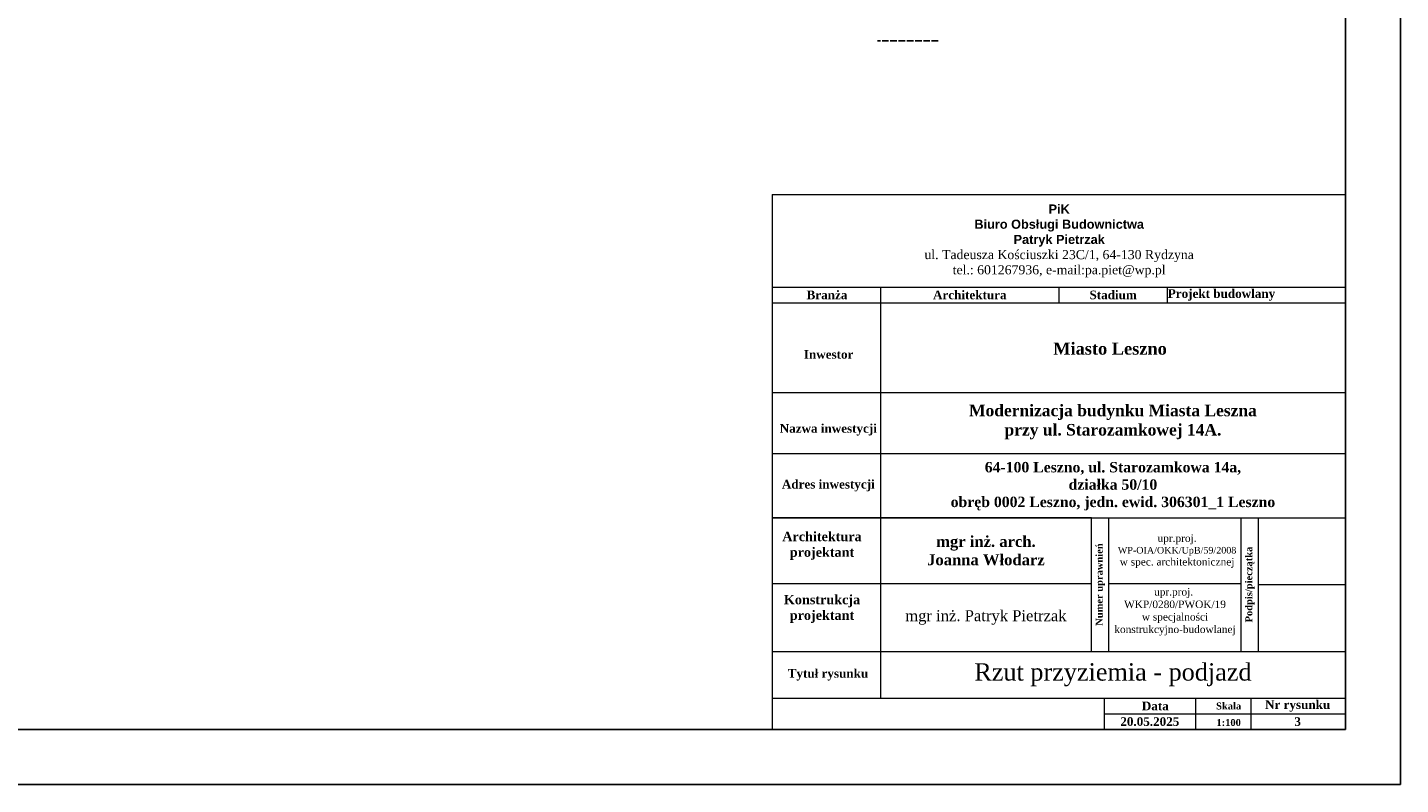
# Model space of a CAD drawing. Header units: centimetres. Extents: x 26734 to 37487, y -41160 to -26520.
# Tile 17 of 23: x 30541 to 33034, y -33961 to -32587. Entities that reach past the tile are written whole.
import ezdxf

# ---------------------------------------------------------------- set-up
doc = ezdxf.new("R2010")
doc.units = ezdxf.units.CM
doc.linetypes.add('ACAD_ISO02W100', pattern=[15, 12, -3])
doc.layers.add('IE_opis', color=7, linetype='Continuous')
doc.layers.add('Widokowa', color=94, linetype='Continuous')
doc.layers.add('ramka', color=7, linetype='Continuous', lineweight=30)

msp = doc.modelspace()

# ---------------------------------------------------------------- linework, layer by layer
at = {"layer": 'Widokowa', "color": 7}
for p, q in [((33033.579, -33961.201), (33033.579, -30991.201)), ((32933.579, -31091.201), (32933.579, -33861.201)), ((32933.579, -33861.201), (27083.579, -33861.201)), ((26733.579, -33961.201), (33033.579, -33961.201))]:
    msp.add_line(p, q, dxfattribs=at)
at = {"layer": 'Widokowa', "linetype": 'ACAD_ISO02W100'}
msp.add_line((32194.261, -32610.782), (32083.761, -32610.782), dxfattribs=at)
at = {"layer": 'Widokowa', "color": 7, "lineweight": 13}
for p, q in [((31892.866, -32890.158), (32933.579, -32890.158)), ((31892.866, -32890.158), (31892.866, -33861.201)), ((32933.579, -32890.158), (32933.579, -33861.201)), ((31894.079, -33058.298), (32933.579, -33058.298)), ((32089.292, -33058.298), (32089.292, -33804.501)), ((32413.348, -33058.298), (32413.366, -33086.648)), ((32610.056, -33058.298), (32610.056, -33086.648)), ((31894.079, -33086.648), (32933.579, -33086.648)), ((31894.079, -33249.337), (32933.579, -33249.337)), ((31894.079, -33360.346), (32933.579, -33360.346)), ((32472.318, -33476.897), (31892.866, -33476.897)), ((31894.079, -33476.897), (32933.579, -33476.897)), ((32472.318, -33719.451), (32472.318, -33476.897)), ((32503.818, -33719.451), (32503.818, -33476.897)), ((32744.451, -33719.451), (32744.451, -33476.897)), ((32775.951, -33719.451), (32775.951, -33476.897)), ((31892.866, -33596.433), (32472.318, -33596.433)), ((32503.818, -33596.433), (32744.451, -33596.433)), ((32775.951, -33598.174), (32933.579, -33598.174)), ((31892.866, -33719.451), (32933.579, -33719.451)), ((31892.866, -33719.451), (32472.318, -33719.451)), ((32503.818, -33719.451), (32744.451, -33719.451)), ((31892.866, -33804.501), (32933.579, -33804.501)), ((32495.288, -33804.501), (32495.288, -33861.201)), ((32661.505, -33804.501), (32661.505, -33861.201)), ((32761.607, -33804.501), (32761.607, -33861.201)), ((32495.288, -33832.851), (32933.579, -33832.851)), ((31892.866, -33861.201), (32933.579, -33861.201))]:
    msp.add_line(p, q, dxfattribs=at)

# ---------------------------------------------------------------- texts
at = {"layer": 'IE_opis', "color": 7, "ltscale": 0.5}
for s, insert, char_height, width, attachment_point in [('\\pxqc,t4;{\\fArial|b1|i0|c238|p34;\\H1.1667x;PiK \\P\\pxqc,t4;Biuro Obsługi Budownictwa\\P\\pxqc,t4;Patryk Pietrzak\\P\\pxqc,t4;\\fTimes New Roman|b0|i0|c238|p18;ul. Tadeusza Kościuszki 23C/1, 64-130 Rydzyna\\P\\pxqc,t4;tel.: 601267936, e-mail:pa.piet@wp.pl\\P\\pxqc,t4;}', (31894.079, -32974.228), 14.175, 1039.5, 4), ('{\\fTimes New Roman|b1|i0|c238|p18;mgr inż. arch. \\PJoanna Włodarz}', (32280.805, -33536.665), 19.95, 383.02609, 5), ('\\A1;\\pxl0.5556;{\\fTimes New Roman|b0|i0|c238|p18;upr.proj.\\P\\H0.8889x;WP-OIA/OKK/UpB/59/2008\\P\\A0;\\H1.125x;w spec. architektonicznej\\A1;  }', (32624.134, -33537.535), 13.608, 240.63344, 5), ('{\\fTimes New Roman|b0|i0|c238|p18;\\C256;upr.proj.  WKP/0280/PWOK/19 \\Pw specjalności konstrukcyjno-budowlanej\\P\\pxl0.5556;\\A1;\\C7;  }', (32624.134, -33658.937), 13.608, 240.63344, 5), ('{\\fTimes New Roman|b0|i0|c238|p18;\\C256;mgr inż. Patryk Pietrzak}', (32280.805, -33657.942), 19.95, 383.02609, 5)]:
    msp.add_mtext(s, dxfattribs=dict(at, insert=insert, char_height=char_height, width=width, attachment_point=attachment_point))
at = {"layer": 'ramka', "color": 7, "attachment_point": 5}
for s, insert, char_height, width in [('{\\fTimes New Roman|b1|i0|c238|p18;Branża}', (31992.292, -33072.473), 15.75, 196.4257), ('\\pxt4;{\\fTimes New Roman|b1|i0|c238|p18;Architektura}', (32251.56, -33072.473), 15.75, 324.53788), ('{\\fTimes New Roman|b1|i0|c238|p18;Stadium}', (32511.846, -33072.473), 15.75, 196.4197), ('{\\fTimes New Roman|b1|i0|c238|p18;Projekt budowlany}', (32708.536, -33072.473), 15.75, 196.4197), ('{\\fTimes New Roman|b1|i0|c238|p18; Tytuł rysunku}', (31991.079, -33761.976), 15.75, 196.4257), ('{\\fTimes New Roman|b1|i0|c238|p18;Data}', (32588.341, -33818.676), 15.75, 186.10616), ('{\\fTimes New Roman|b1|i0|c238|p18;Skala}', (32721.501, -33818.676), 12.6, 80.21377), ('{\\fTimes New Roman|b1|i0|c238|p18;Nr rysunku}', (32846.793, -33818.676), 15.75, 170.37137), ('\\pxt4;{\\fTimes New Roman|b1|i0|c238|p18;20.05.2025}', (32578.396, -33847.026), 15.75, 166.2178), ('\\pxt4;{\\fTimes New Roman|b1|i0|c238|p18;1:100}', (32721.501, -33848.727), 12.6, 80.21377), ('\\pxt4;{\\fTimes New Roman|b1|i0|c238|p18;3}', (32846.793, -33847.026), 15.75, 170.37137)]:
    msp.add_mtext(s, dxfattribs=dict(at, insert=insert, char_height=char_height, width=width))
at = {"layer": 'ramka', "color": 7, "insert": (32511.435, -33761.976), "char_height": 31.5, "attachment_point": 5}
msp.add_mtext('\\pxt4;{\\fTimes New Roman|b0|i0|c238|p18;Rzut przyziemia - podjazd}', dxfattribs=at)
at = {"layer": 'Widokowa', "color": 7, "lineweight": 13, "attachment_point": 5}
for s, insert, char_height, width in [('{\\fTimes New Roman|b1|i0|c238|p18; Inwestor}', (31992.292, -33180.353), 15.75, 196.42569), ('{\\fTimes New Roman|b1|i0|c238|p18; Nazwa inwestycji}', (31991.685, -33317.202), 15.75, 195.21214), ('{\\fTimes New Roman|b1|i0|c238|p18; Adres inwestycji}', (31991.685, -33418.621), 15.75, 197.63925), ('{\\fTimes New Roman|b1|i0|c238|p18;Architektura\\Pprojektant}', (31983.222, -33527.849), 17.01, 212.13975), ('{\\fTimes New Roman|b1|i0|c238|p18;Architektura\\Pprojektant}', (31983.222, -33527.849), 17.01, 212.13975), ('{\\fTimes New Roman|b1|i0|c238|p18;Konstrukcja projektant}', (31983.222, -33642.336), 17.01, 212.13975), ('{\\fTimes New Roman|b1|i0|c238|p18;Konstrukcja projektant}', (31983.222, -33642.336), 17.01, 212.13975)]:
    msp.add_mtext(s, dxfattribs=dict(at, insert=insert, char_height=char_height, width=width))
at = {"layer": 'Widokowa', "color": 7, "attachment_point": 5}
for s, insert, char_height, width in [('\\A1;\\pxql,se1,,t4;{\\fTimes New Roman|b1|i0|c238|p18;Miasto Leszno}', (32602.393, -33169.929), 22.05, 398.75549), ('\\pxqc,se1,,t4;{\\fTimes New Roman|b1|i0|c238|p18;Modernizacja budynku Miasta Leszna \\P\\pxqc,t4;przy ul. Starozamkowej 14A.}', (32511.435, -33303.044), 21, 844.28787), ('\\pxse1,,t4;{\\fTimes New Roman|b1|i0|c238|p18;64-100 Leszno, ul. Starozamkowa 14a, \\P\\pxt4;działka 50/10\\P\\pxt4;obręb 0002 Leszno, jedn. ewid. 306301_1 Leszno}', (32511.435, -33419.62), 18.9, 844.28787)]:
    msp.add_mtext(s, dxfattribs=dict(at, insert=insert, char_height=char_height, width=width))
at = {"layer": 'Widokowa', "color": 7, "lineweight": 13, "attachment_point": 5, "rotation": 90}
for s, insert, char_height, width in [('\\pt18;{\\fTimes New Roman|b1|i0|c238|p18;Numer uprawnień}', (32488.674, -33598.174), 12.6, 242.55388), ('{\\fTimes New Roman|b1|i0|c238|p18;\\H0.5x;Podpis/pieczątka}', (32760.201, -33598.174), 25.2, 242.55392)]:
    msp.add_mtext(s, dxfattribs=dict(at, insert=insert, char_height=char_height, width=width))

doc.saveas('drawing.dxf')
